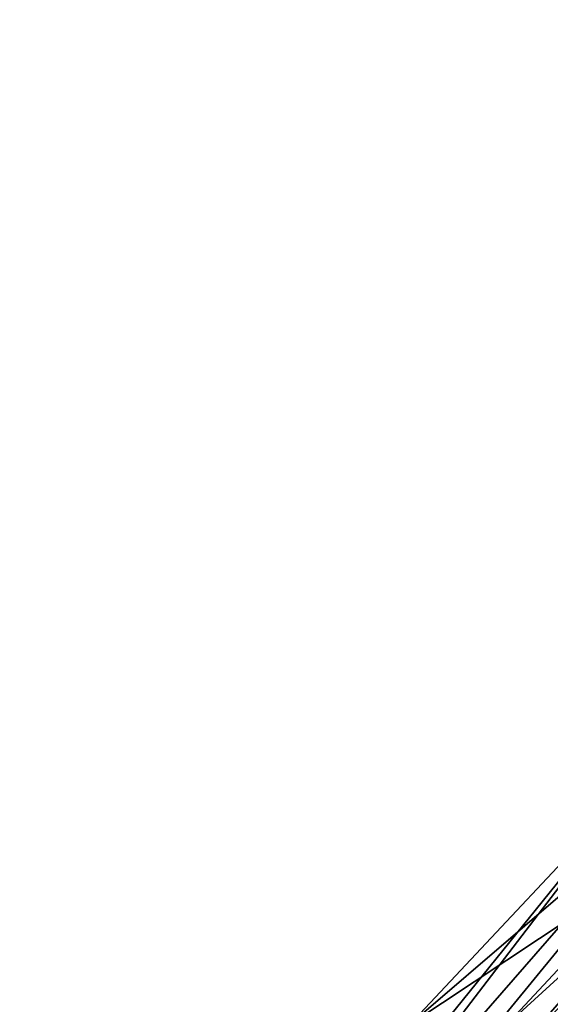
# Model space of a CAD drawing. Header units: centimetres. Extents: x 4.8 to 102.5, y -44.9 to 44.8.
# Tile 216 of 256: x 5.476 to 5.818, y 33.822 to 34.457. Entities that reach past the tile are written whole.
import ezdxf

# ---------------------------------------------------------------- set-up
doc = ezdxf.new("R2010")
doc.units = ezdxf.units.CM
doc.layers.add('522', color=7, linetype='Continuous', true_color=0x083d8a)

msp = doc.modelspace()

# ---------------------------------------------------------------- meshes
at = {"layer": '522', "color": 7, "true_color": 0xffffff}
mesh = msp.add_polyface(dxfattribs=at)
corners = [(5.90927, 33.85586, 10.1947), (5.58954, 33.39539, 10.02026), (5.57792, 33.39742, 10.05692), (6.32456, 34.21435, 10.17789), (6.30656, 34.24959, 10.35488), (5.59992, 33.35036, 9.91108), (5.97205, 33.71398, 9.73832), (5.96246, 33.62627, 9.61044), (5.60104, 33.37141, 9.94513), (5.96443, 33.77361, 9.86553), (5.5975, 33.38671, 9.98226), (5.94469, 33.80918, 9.98462), (5.59404, 33.3919, 10.0013), (6.37191, 34.18546, 9.99203), (6.40618, 34.1237, 9.78522), (6.41943, 34.02013, 9.5643), (6.40277, 33.86783, 9.34224), (6.34846, 33.66516, 9.13825), (5.93119, 33.50957, 9.49298), (6.2528, 33.41922, 8.97536), (5.56286, 33.39308, 10.09211), (5.90927, 33.85586, 10.1947), (5.57792, 33.39742, 10.05692), (6.20552, 34.20406, 10.49845), (6.30656, 34.24959, 10.35488), (5.80009, 33.79667, 10.37399), (6.1208, 34.16374, 10.6682), (5.55397, 33.38843, 10.10917), (5.73814, 33.75404, 10.47489), (5.4755, 33.30988, 11.88193), (5.95648, 33.65978, 12.32297), (5.71847, 33.6636, 11.81627), (5.57339, 33.59262, 10.65815), (5.88135, 33.97359, 11.01324), (5.66221, 33.68718, 10.57267), (5.72711, 33.80939, 11.16167), (5.55717, 33.59672, 11.26904), (5.95636, 33.9613, 11.66598), (6.25297, 34.03082, 12.13565), (6.17228, 34.19117, 11.45819), (6.52207, 34.31731, 11.87667), (6.59865, 34.01026, 12.53681), (6.01321, 34.08971, 10.84343), (6.35685, 34.35371, 11.22048), (6.50747, 34.45734, 10.97519)]
mesh.append_faces([[corners[k] for k in face] for face in [(0, 1, 2), (3, 0, 4), (5, 6, 7), (8, 9, 6), (10, 9, 8), (10, 11, 9), (12, 11, 10), (1, 11, 12), (11, 3, 13), (11, 0, 3), (1, 0, 11), (11, 14, 9), (14, 11, 13), (9, 15, 6), (15, 9, 14), (6, 16, 7), (16, 6, 15), (7, 17, 18), (17, 7, 16), (19, 18, 17), (20, 21, 22), (21, 23, 24), (23, 25, 26), (21, 25, 23), (20, 25, 21), (27, 28, 25), (29, 30, 31), (32, 33, 34), (33, 32, 35), (36, 37, 35), (37, 36, 31), (31, 38, 37), (38, 31, 30), (35, 39, 33), (39, 35, 37), (37, 40, 39), (40, 37, 38), (30, 41, 38), (34, 42, 28), (42, 34, 33), (28, 26, 25), (26, 28, 42), (33, 43, 42), (43, 33, 39), (42, 44, 26)]], dxfattribs={"color": 7})

doc.saveas('drawing.dxf')
